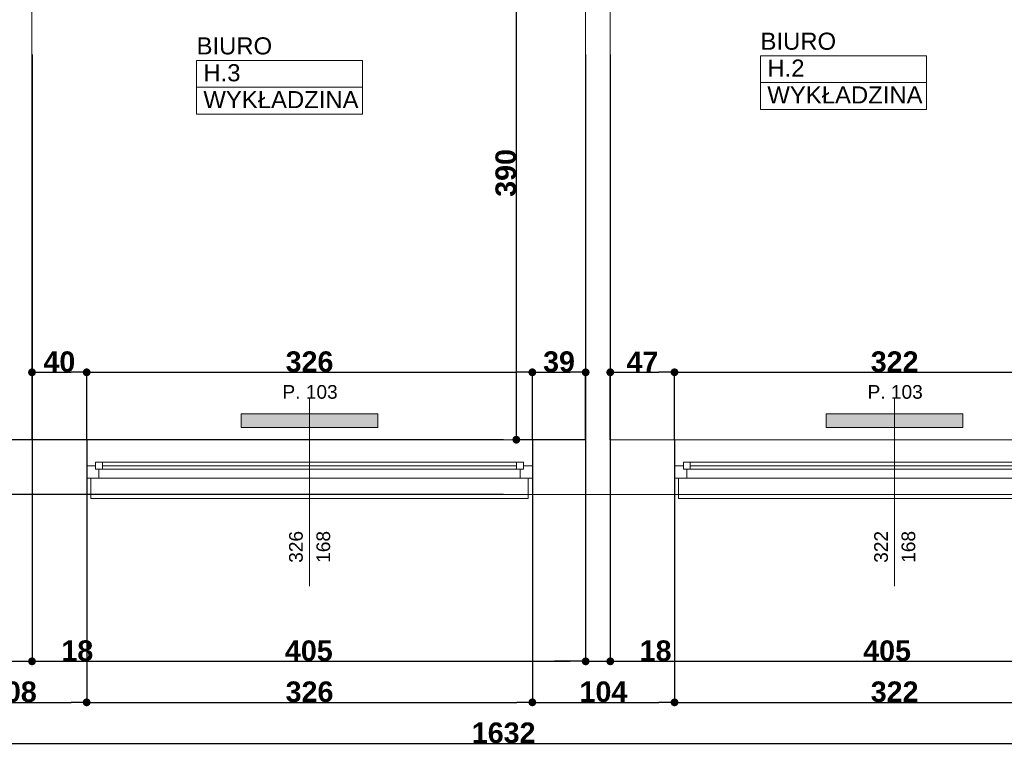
# Model space of a CAD drawing. Header units: millimetres. Extents: x 183299 to 1018155, y -286688 to 171278.
# Tile 43 of 100: x 394128 to 401330, y -86085 to -80766. Entities that reach past the tile are written whole.
import ezdxf
from ezdxf.enums import TextEntityAlignment as Align

# ---------------------------------------------------------------- set-up
doc = ezdxf.new("R2010")
doc.units = ezdxf.units.MM
doc.header["$MEASUREMENT"] = 0
doc.linetypes.add('Wipeout_Contour', pattern=[1000, 0, -1000])
for name, color, linetype in [('Drzwi ArchiCAD', 7, 'Continuous'), ('Elementy Modelu - Strefy', 7, 'Continuous'), ('inwentaryzacja_sciany', 7, 'Continuous'), ('Okna ArchiCADa', 7, 'Continuous'), ('Wymiarowanie - Ogólne', 7, 'Continuous'), ('Znaczniki Drzwi', 7, 'Continuous'), ('Znaczniki Okien', 7, 'Continuous')]:
    doc.layers.add(name, color=color, linetype=linetype)
for name, color, linetype, lineweight in [('Drzwi ArchiCAD_Nr_Pióra__1', 7, 'Continuous', 13), ('Elementy Modelu - Strefy_Nr_Pióra__6', 250, 'Continuous', 18), ('grzejniki_Nr_Pióra__20', 1, 'Continuous', 0), ('inwentaryzacja_sciany_Nr_Pióra__1', 7, 'Continuous', 13), ('inwentaryzacja_wentylacja_Nr_Pióra__20', 1, 'Continuous', 0), ('Okna ArchiCADa_Nr_Pióra__1', 7, 'Continuous', 13), ('Znaczniki Drzwi_Nr_Pióra__1', 7, 'Continuous', 13), ('Znaczniki Drzwi_Nr_Pióra__7', 7, 'Continuous', 35), ('Znaczniki Okien_Nr_Pióra__1', 7, 'Continuous', 13), ('Znaczniki Okien_Nr_Pióra__7', 7, 'Continuous', 35)]:
    doc.layers.add(name, color=color, linetype=linetype, lineweight=lineweight)
for name, color, linetype, lineweight, true_color in [('Drzwi ArchiCAD_Nr_Pióra__23', 7, 'Continuous', 20, 0xff6600), ('Drzwi ArchiCAD_Nr_Pióra__3', 7, 'Continuous', 18, 0xff6600), ('Okna ArchiCADa_Nr_Pióra__23', 7, 'Continuous', 20, 0xff6600), ('Okna ArchiCADa_Nr_Pióra__3', 7, 'Continuous', 18, 0xff6600)]:
    doc.layers.add(name, color=color, linetype=linetype, lineweight=lineweight, true_color=true_color)
doc.styles.add('GENERATED_STYLE_1', font='arial.ttf')
doc.styles.add('GENERATED_STYLE_2', font='arialbd.ttf')
doc.styles.get("Standard").update_dxf_attribs({"font": 'txt', "bigfont": 'BIGFONT.SHX'})
doc.dimstyles.new('GENERATED_STYLE__1', dxfattribs={"dimtxt": 150, "dimasz": 114, "dimexe": 0.18, "dimexo": 0, "dimgap": 0.09, "dimtad": 1, "dimtih": 1, "dimtoh": 1, "dimdec": 0, "dimlfac": 0.1, "dimzin": 0, "dimdsep": 46, "dimtxsty": 'GENERATED_STYLE_2', "dimblk": 'ARROWHEAD_11', "dimblk1": 'ARROWHEAD_11', "dimblk2": 'ARROWHEAD_11', "dimcen": 0.09, "dimclrd": 256, "dimclre": 256, "dimclrt": 256, "dimazin": 0, "dimtfac": 1, "dimtdec": 4, "dimtmove": 0, "dimatfit": 3, "dimfxl": 1, "dimtolj": 1, "dimtzin": 0, "dimarcsym": 0})
doc.dimstyles.new('GENERATED_STYLE__2', dxfattribs={"dimtxt": 150, "dimasz": 114, "dimexe": 0.18, "dimexo": 0, "dimgap": 0.09, "dimtad": 1, "dimdec": 0, "dimlfac": 0.1, "dimzin": 0, "dimdsep": 46, "dimtxsty": 'GENERATED_STYLE_2', "dimblk": 'ARROWHEAD_11', "dimblk1": 'ARROWHEAD_11', "dimblk2": 'ARROWHEAD_11', "dimcen": 0.09, "dimclrd": 256, "dimclre": 256, "dimclrt": 256, "dimazin": 0, "dimtfac": 1, "dimtdec": 4, "dimtmove": 0, "dimatfit": 3, "dimfxl": 1, "dimtolj": 1, "dimtzin": 0, "dimarcsym": 0})

# ---------------------------------------------------------------- blocks, each defined once
blk = doc.blocks.new('BIURO_H.2_165_2', base_point=(224811.4, -81226.8))
at = {"layer": 'Elementy Modelu - Strefy_Nr_Pióra__6', "linetype": 'Continuous'}
for p, q in [((224204.2, -81128.6), (225418.5, -81128.6)), ((224204.2, -81325), (224204.2, -81128.6)), ((225418.5, -81128.6), (225418.5, -81325)), ((225418.5, -81325), (224204.2, -81325)), ((224204.2, -81325), (225418.5, -81325)), ((224204.2, -81521.4), (224204.2, -81325)), ((225418.5, -81325), (225418.5, -81521.4)), ((225418.5, -81521.4), (224204.2, -81521.4))]:
    blk.add_line(p, q, dxfattribs=at)
at = {"linetype": 'Continuous', "flags": 1}
for tag in ['ROOM_AREA', 'ROOM_PERIM', 'ROOM_WALLS_SURF', 'ROOM_DOORS_SURF', 'ROOM_WINDS_SURF', 'ROOM_BASELEV', 'ROOM_HEIGHT', 'ROOM_NET_AREA', 'ROOM_REDUCED_AREA', 'ROOM_CALC_AREA', 'ROOM_VOLUME']:
    blk.add_attdef(tag, text='', height=2000, dxfattribs=at).set_placement((224811.4, -82259.9), align=Align.BOTTOM_LEFT)
at = {"layer": 'Elementy Modelu - Strefy_Nr_Pióra__6', "style": 'GENERATED_STYLE_1'}
for tag, p in [('ROOM_NAME', (224204.2, -81122.7)), ('ROOM_NUMBER', (224254.2, -81319.1)), ('basec', (224254.2, -81515.5))]:
    blk.add_attdef(tag, text='', height=125, dxfattribs=at).set_placement(p, align=Align.BOTTOM_LEFT)
blk = doc.blocks.new('BIURO_H.3_166_2', base_point=(220685.9, -81261))
at = {"layer": 'Elementy Modelu - Strefy_Nr_Pióra__6', "linetype": 'Continuous'}
for p, q in [((220078.7, -81162.8), (221293, -81162.8)), ((220078.7, -81359.2), (220078.7, -81162.8)), ((221293, -81162.8), (221293, -81359.2)), ((221293, -81359.2), (220078.7, -81359.2)), ((220078.7, -81359.2), (221293, -81359.2)), ((220078.7, -81555.6), (220078.7, -81359.2)), ((221293, -81359.2), (221293, -81555.6)), ((221293, -81555.6), (220078.7, -81555.6))]:
    blk.add_line(p, q, dxfattribs=at)
at = {"linetype": 'Continuous', "flags": 1}
for tag in ['ROOM_AREA', 'ROOM_PERIM', 'ROOM_WALLS_SURF', 'ROOM_DOORS_SURF', 'ROOM_WINDS_SURF', 'ROOM_BASELEV', 'ROOM_HEIGHT', 'ROOM_NET_AREA', 'ROOM_REDUCED_AREA', 'ROOM_CALC_AREA', 'ROOM_VOLUME']:
    blk.add_attdef(tag, text='', height=2000, dxfattribs=at).set_placement((220685.9, -82294.1), align=Align.BOTTOM_LEFT)
at = {"layer": 'Elementy Modelu - Strefy_Nr_Pióra__6', "style": 'GENERATED_STYLE_1'}
for tag, p in [('ROOM_NAME', (220078.7, -81156.8)), ('ROOM_NUMBER', (220128.7, -81353.3)), ('basec', (220128.7, -81549.7))]:
    blk.add_attdef(tag, text='', height=125, dxfattribs=at).set_placement(p, align=Align.BOTTOM_LEFT)
blk = doc.blocks.new('O1 rozwierane 12_116')
at = {"layer": 'Okna ArchiCADa_Nr_Pióra__1', "linetype": 'Continuous'}
for p, q in [((-1610, 0), (-1610, -90)), ((-1580, 0), (-1610, 0)), ((1580, 0), (1610, 0)), ((1610, 0), (1610, -90))]:
    blk.add_line(p, q, dxfattribs=at)
at = {"layer": 'Okna ArchiCADa_Nr_Pióra__23', "linetype": 'Continuous'}
for p, q in [((-1610, 0), (-1610, -90)), ((1610, -90), (1610, 0))]:
    blk.add_line(p, q, dxfattribs=at)
at = {"layer": 'Okna ArchiCADa_Nr_Pióra__3', "linetype": 'Continuous'}
for p, q in [((-1580, 120), (-1580, 150)), ((-1580, 150), (1580, 150)), ((1580, 150), (1580, 120)), ((-1580, 120), (1580, 120)), ((-1610, -280), (1610, -280)), ((-1610, -280), (1610, -280))]:
    blk.add_line(p, q, dxfattribs=at)
at = {"linetype": 'Wipeout_Contour', "ltscale": 12072.504138}
blk.add_wipeout([(1495, -115), (1495, -65), (1520, -65), (1520, 0), (-1520, 0), (-1520, -65), (-1495, -65), (-1495, -115)], dxfattribs=at).dxf.layer = 'Okna ArchiCADa'
at = {"layer": 'Okna ArchiCADa_Nr_Pióra__23', "linetype": 'Continuous'}
for p, q in [((-1520, 0), (-1610, 0)), ((-1520, -65), (-1520, 0)), ((1610, 0), (1520, 0)), ((1520, 0), (1520, -65)), ((-1545, -90), (-1545, -65)), ((-1545, -65), (-1520, -65)), ((-1495, -65), (-1545, -65)), ((-1545, -65), (-1545, -115)), ((-1495, -115), (-1495, -65)), ((1545, -65), (1495, -65)), ((1495, -65), (1495, -115)), ((1520, -65), (1545, -65)), ((1545, -65), (1545, -90)), ((1545, -115), (1545, -65)), ((-1610, -90), (-1545, -90)), ((-1545, -115), (-1495, -115)), ((1495, -115), (1545, -115)), ((1545, -90), (1610, -90))]:
    blk.add_line(p, q, dxfattribs=at)
at = {"layer": 'Okna ArchiCADa_Nr_Pióra__3', "linetype": 'Continuous'}
for p, q in [((1520, 0), (-1520, 0)), ((-1495, -65), (1495, -65)), ((-1495, -90), (1495, -90)), ((-1495, -115), (1495, -115)), ((-1495, -115), (1495, -115))]:
    blk.add_line(p, q, dxfattribs=at)
blk = doc.blocks.new('Znacznik O 12_135')
at = {"layer": 'Znaczniki Okien_Nr_Pióra__1', "linetype": 'Continuous'}
blk.add_line((0, 671.4), (0, -700), dxfattribs=at)
at = {"layer": 'Znaczniki Okien_Nr_Pióra__7', "linetype": 'Continuous', "char_height": 100, "attachment_point": 7, "style": 'GENERATED_STYLE_1'}
for s, insert, rotation in [('{168}', (-152.1, 500), 270), ('{322}', (47.9, 500), 270), ('{P. 103}', (197.9, -697.9), 180)]:
    blk.add_mtext(s, dxfattribs=dict(at, insert=insert, rotation=rotation))
blk = doc.blocks.new('O1 rozwierane 12_118')
at = {"layer": 'Okna ArchiCADa_Nr_Pióra__1', "linetype": 'Continuous'}
for p, q in [((-1630, 0), (-1630, -90)), ((-1600, 0), (-1630, 0)), ((1600, 0), (1630, 0)), ((1630, 0), (1630, -90))]:
    blk.add_line(p, q, dxfattribs=at)
at = {"layer": 'Okna ArchiCADa_Nr_Pióra__23', "linetype": 'Continuous'}
for p, q in [((-1630, 0), (-1630, -90)), ((1630, -90), (1630, 0))]:
    blk.add_line(p, q, dxfattribs=at)
at = {"layer": 'Okna ArchiCADa_Nr_Pióra__3', "linetype": 'Continuous'}
for p, q in [((-1600, 120), (-1600, 150)), ((-1600, 150), (1600, 150)), ((1600, 150), (1600, 120)), ((-1600, 120), (1600, 120)), ((-1630, -280), (1630, -280)), ((-1630, -280), (1630, -280))]:
    blk.add_line(p, q, dxfattribs=at)
at = {"linetype": 'Wipeout_Contour', "ltscale": 12232.313643}
blk.add_wipeout([(1515, -115), (1515, -65), (1540, -65), (1540, 0), (-1540, 0), (-1540, -65), (-1515, -65), (-1515, -115)], dxfattribs=at).dxf.layer = 'Okna ArchiCADa'
at = {"layer": 'Okna ArchiCADa_Nr_Pióra__23', "linetype": 'Continuous'}
for p, q in [((-1540, 0), (-1630, 0)), ((-1540, -65), (-1540, 0)), ((1630, 0), (1540, 0)), ((1540, 0), (1540, -65)), ((-1565, -90), (-1565, -65)), ((-1565, -65), (-1540, -65)), ((-1515, -65), (-1565, -65)), ((-1565, -65), (-1565, -115)), ((-1515, -115), (-1515, -65)), ((1565, -65), (1515, -65)), ((1515, -65), (1515, -115)), ((1540, -65), (1565, -65)), ((1565, -65), (1565, -90)), ((1565, -115), (1565, -65)), ((-1630, -90), (-1565, -90)), ((-1565, -115), (-1515, -115)), ((1515, -115), (1565, -115)), ((1565, -90), (1630, -90))]:
    blk.add_line(p, q, dxfattribs=at)
at = {"layer": 'Okna ArchiCADa_Nr_Pióra__3', "linetype": 'Continuous'}
for p, q in [((1540, 0), (-1540, 0)), ((-1515, -65), (1515, -65)), ((-1515, -90), (1515, -90)), ((-1515, -115), (1515, -115)), ((-1515, -115), (1515, -115))]:
    blk.add_line(p, q, dxfattribs=at)
blk = doc.blocks.new('Znacznik O 12_137')
at = {"layer": 'Znaczniki Okien_Nr_Pióra__1', "linetype": 'Continuous'}
blk.add_line((0, 671.4), (0, -700), dxfattribs=at)
at = {"layer": 'Znaczniki Okien_Nr_Pióra__7', "linetype": 'Continuous', "char_height": 100, "attachment_point": 7, "style": 'GENERATED_STYLE_1'}
for s, insert, rotation in [('{168}', (-152.1, 500), 270), ('{326}', (47.9, 500), 270), ('{P. 103}', (197.9, -697.9), 180)]:
    blk.add_mtext(s, dxfattribs=dict(at, insert=insert, rotation=rotation))
blk = doc.blocks.new('Ściana_745_2', base_point=(230485.1, -83935.8))
at = {"layer": 'inwentaryzacja_sciany_Nr_Pióra__1', "linetype": 'Continuous'}
for p, q in [((219275.1, -83935.8), (218875.1, -83935.8)), ((219275.1, -84125.8), (219275.1, -83935.8)), ((222535.1, -84125.8), (222535.1, -83935.8)), ((222925.1, -83935.8), (222535.1, -83935.8)), ((223575.1, -83935.8), (223105.1, -83935.8)), ((223575.1, -84125.8), (223575.1, -83935.8)), ((219275.1, -84215.8), (219275.1, -84125.8)), ((222535.1, -84215.8), (222535.1, -84125.8)), ((223575.1, -84215.8), (223575.1, -84125.8)), ((219305.1, -84215.8), (219275.1, -84215.8)), ((219305.1, -84335.8), (219305.1, -84215.8)), ((222505.1, -84335.8), (222505.1, -84215.8)), ((222505.1, -84215.8), (222535.1, -84215.8)), ((223605.1, -84215.8), (223575.1, -84215.8)), ((223605.1, -84335.8), (223605.1, -84215.8)), ((218165.1, -84335.8), (219305.1, -84335.8)), ((222505.1, -84335.8), (223605.1, -84335.8))]:
    blk.add_line(p, q, dxfattribs=at)
at = {"layer": 'Okna ArchiCADa', "linetype": 'Continuous', "rotation": 180}
for name, p in [('O1 rozwierane 12_118', (220905.1, -84215.8)), ('O1 rozwierane 12_116', (225185.1, -84215.8))]:
    blk.add_blockref(name, p, dxfattribs=at)
at = {"layer": 'Znaczniki Okien', "rotation": 180}
for name, p in [('Znacznik O 12_137', (220905.1, -84335.8)), ('Znacznik O 12_135', (225185.1, -84335.8))]:
    blk.add_blockref(name, p, dxfattribs=at)
blk = doc.blocks.new('D1 Drzwi proste 12_94')
at = {"layer": 'Drzwi ArchiCAD_Nr_Pióra__1', "linetype": 'Continuous'}
for p, q in [((-465, 0), (-465, -90)), ((465, 0), (465, -90))]:
    blk.add_line(p, q, dxfattribs=at)
at = {"layer": 'Drzwi ArchiCAD_Nr_Pióra__23', "linetype": 'Continuous'}
for p, q in [((-437, 0), (-465, 0)), ((-465, 0), (-465, -90)), ((-437, -40), (-437, 0)), ((465, 0), (437, 0)), ((437, 0), (437, -40)), ((465, -90), (465, 0)), ((-425, -40), (-437, -40)), ((-425, -90), (-425, -40)), ((437, -40), (425, -40)), ((425, -40), (425, -90)), ((-465, -90), (-425, -90)), ((425, -90), (465, -90))]:
    blk.add_line(p, q, dxfattribs=at)
at = {"layer": 'Drzwi ArchiCAD_Nr_Pióra__3', "linetype": 'Continuous'}
for p, q in [((437, 874), (397, 874)), ((397, 874), (397, 0)), ((437, 0), (437, 874)), ((397, 0), (437, 0))]:
    blk.add_line(p, q, dxfattribs=at)
blk.add_arc((437, 0), 874, 92.62315, 180, dxfattribs=at)
blk = doc.blocks.new('Znacznik O 12_291')
at = {"layer": 'Znaczniki Drzwi_Nr_Pióra__1', "linetype": 'Continuous'}
blk.add_line((0, -601.4), (0, 150), dxfattribs=at)
at = {"layer": 'Znaczniki Drzwi_Nr_Pióra__7', "linetype": 'Continuous', "char_height": 100, "attachment_point": 7, "rotation": 90, "style": 'GENERATED_STYLE_1'}
for s, insert in [('{210}', (152.1, -380)), ('{93}', (-47.9, -380))]:
    blk.add_mtext(s, dxfattribs=dict(at, insert=insert))
blk = doc.blocks.new('Ściana_761_2', base_point=(222925.1, -78305.8))
at = {"layer": 'inwentaryzacja_sciany_Nr_Pióra__1', "linetype": 'Continuous'}
for p, q in [((222925.1, -78305.8), (222925.1, -79105.8)), ((223105.1, -79105.8), (223105.1, -78305.8)), ((222925.1, -79105.8), (223015.1, -79105.8)), ((223015.1, -79105.8), (223105.1, -79105.8)), ((222925.1, -80035.8), (223015.1, -80035.8)), ((222925.1, -80035.8), (222925.1, -83935.8)), ((223015.1, -80035.8), (223105.1, -80035.8)), ((223105.1, -83935.8), (223105.1, -80035.8))]:
    blk.add_line(p, q, dxfattribs=at)
at = {"layer": 'Drzwi ArchiCAD', "linetype": 'Continuous', "rotation": 90}
blk.add_blockref('D1 Drzwi proste 12_94', (222925.1, -79570.8), dxfattribs=at)
at = {"layer": 'Znaczniki Drzwi', "rotation": 270}
blk.add_blockref('Znacznik O 12_291', (223105.1, -79570.8), dxfattribs=at)
blk = doc.blocks.new('D1 Drzwi proste 12_95')
at = {"layer": 'Drzwi ArchiCAD_Nr_Pióra__1', "linetype": 'Continuous'}
for p, q in [((-450, 0), (-450, -90)), ((450, 0), (450, -90))]:
    blk.add_line(p, q, dxfattribs=at)
at = {"layer": 'Drzwi ArchiCAD_Nr_Pióra__23', "linetype": 'Continuous'}
for p, q in [((-422, 0), (-450, 0)), ((-450, 0), (-450, -90)), ((-422, -40), (-422, 0)), ((450, 0), (422, 0)), ((422, 0), (422, -40)), ((450, -90), (450, 0)), ((-410, -40), (-422, -40)), ((-410, -90), (-410, -40)), ((422, -40), (410, -40)), ((410, -40), (410, -90)), ((-450, -90), (-410, -90)), ((410, -90), (450, -90))]:
    blk.add_line(p, q, dxfattribs=at)
at = {"layer": 'Drzwi ArchiCAD_Nr_Pióra__3', "linetype": 'Continuous'}
for p, q in [((422, 844), (382, 844)), ((382, 844), (382, 0)), ((422, 0), (422, 844)), ((382, 0), (422, 0))]:
    blk.add_line(p, q, dxfattribs=at)
blk.add_arc((422, 0), 844, 92.71646, 180, dxfattribs=at)
blk = doc.blocks.new('Znacznik O 12_292')
at = {"layer": 'Znaczniki Drzwi_Nr_Pióra__1', "linetype": 'Continuous'}
blk.add_line((0, 421.4), (0, -330), dxfattribs=at)
at = {"layer": 'Znaczniki Drzwi_Nr_Pióra__7', "linetype": 'Continuous', "char_height": 100, "attachment_point": 7, "rotation": 90, "style": 'GENERATED_STYLE_1'}
for s, insert in [('{90}', (-47.9, 48.2)), ('{210}', (152.1, -27.7))]:
    blk.add_mtext(s, dxfattribs=dict(at, insert=insert))
blk = doc.blocks.new('Ściana_762_2', base_point=(218695.1, -78305.8))
at = {"layer": 'inwentaryzacja_sciany_Nr_Pióra__1', "linetype": 'Continuous'}
for p, q in [((218695.1, -78305.8), (218695.1, -79205.8)), ((218875.1, -79205.8), (218875.1, -78305.8)), ((218785.1, -79205.8), (218695.1, -79205.8)), ((218875.1, -79205.8), (218785.1, -79205.8)), ((218785.1, -80105.8), (218695.1, -80105.8)), ((218695.1, -80105.8), (218695.1, -83935.8)), ((218875.1, -80105.8), (218785.1, -80105.8)), ((218875.1, -83935.8), (218875.1, -80105.8))]:
    blk.add_line(p, q, dxfattribs=at)
at = {"layer": 'Drzwi ArchiCAD', "linetype": 'Continuous', "xscale": -1, "rotation": 270}
blk.add_blockref('D1 Drzwi proste 12_95', (218875.1, -79655.8), dxfattribs=at)
at = {"layer": 'Znaczniki Drzwi', "rotation": 270}
blk.add_blockref('Znacznik O 12_292', (218875.1, -79655.8), dxfattribs=at)
blk = doc.blocks.new('ARROWHEAD_11')
at = {"linetype": 'Continuous'}
blk.add_line((0, 0), (-1, 0), dxfattribs=at)
at = {"linetype": 'Continuous', "const_width": 0.25, "flags": 128}
blk.add_lwpolyline([(-0.125, 0, 1), (0.125, 0, 1)], format="xyb", close=True, dxfattribs=at)
blk = doc.blocks.new('*D5277')
at = {"layer": 'Defpoints', "color": 0}
for p in [(394038, -81021.3), (394218, -81021.3), (394218, -85456.3)]:
    blk.add_point(p, dxfattribs=at)
at = {"layer": 'Wymiarowanie - Ogólne', "linetype": 'Continuous', "lineweight": -2}
for p, q in [((394038, -81021.3), (394038, -85456.5)), ((394218, -81021.3), (394218, -85456.5)), ((393924, -85456.3), (393810, -85456.3)), ((394038, -85456.3), (394218, -85456.3)), ((394332, -85456.3), (394653, -85456.3))]:
    blk.add_line(p, q, dxfattribs=at)
at = {"layer": 'Wymiarowanie - Ogólne', "lineweight": -2, "xscale": 114, "yscale": 114, "zscale": 114}
blk.add_blockref('ARROWHEAD_11', (394038, -85456.3), dxfattribs=at)
at = {"layer": 'Wymiarowanie - Ogólne', "lineweight": -2, "xscale": 114, "yscale": 114, "zscale": 114, "rotation": 180}
blk.add_blockref('ARROWHEAD_11', (394218, -85456.3), dxfattribs=at)
at = {"layer": 'Wymiarowanie - Ogólne', "insert": (394549.5, -85379.6), "char_height": 150, "attachment_point": 5, "style": 'GENERATED_STYLE_2'}
blk.add_mtext('\\A1;18', dxfattribs=at)
blk = doc.blocks.new('*D5278')
at = {"layer": 'Defpoints', "color": 0}
for p in [(394218, -81021.3), (398268, -81021.3), (398268, -85456.3)]:
    blk.add_point(p, dxfattribs=at)
at = {"layer": 'Wymiarowanie - Ogólne', "linetype": 'Continuous', "lineweight": -2}
for p, q in [((394218, -81021.3), (394218, -85456.5)), ((398268, -81021.3), (398268, -85456.5)), ((394332, -85456.3), (398154, -85456.3))]:
    blk.add_line(p, q, dxfattribs=at)
at = {"layer": 'Wymiarowanie - Ogólne', "lineweight": -2, "xscale": 114, "yscale": 114, "zscale": 114, "rotation": 180}
blk.add_blockref('ARROWHEAD_11', (394218, -85456.3), dxfattribs=at)
at = {"layer": 'Wymiarowanie - Ogólne', "lineweight": -2, "xscale": 114, "yscale": 114, "zscale": 114}
blk.add_blockref('ARROWHEAD_11', (398268, -85456.3), dxfattribs=at)
at = {"layer": 'Wymiarowanie - Ogólne', "insert": (396243, -85379.7), "char_height": 150, "attachment_point": 5, "style": 'GENERATED_STYLE_2'}
blk.add_mtext('\\A1;405', dxfattribs=at)
blk = doc.blocks.new('*D5279')
at = {"layer": 'Defpoints', "color": 0}
for p in [(398268, -81021.3), (398448, -81021.3), (398448, -85456.3)]:
    blk.add_point(p, dxfattribs=at)
at = {"layer": 'Wymiarowanie - Ogólne', "linetype": 'Continuous', "lineweight": -2}
for p, q in [((398268, -81021.3), (398268, -85456.5)), ((398448, -81021.3), (398448, -85456.5)), ((398154, -85456.3), (398040, -85456.3)), ((398268, -85456.3), (398448, -85456.3)), ((398562, -85456.3), (398883, -85456.3))]:
    blk.add_line(p, q, dxfattribs=at)
at = {"layer": 'Wymiarowanie - Ogólne', "lineweight": -2, "xscale": 114, "yscale": 114, "zscale": 114}
blk.add_blockref('ARROWHEAD_11', (398268, -85456.3), dxfattribs=at)
at = {"layer": 'Wymiarowanie - Ogólne', "lineweight": -2, "xscale": 114, "yscale": 114, "zscale": 114, "rotation": 180}
blk.add_blockref('ARROWHEAD_11', (398448, -85456.3), dxfattribs=at)
at = {"layer": 'Wymiarowanie - Ogólne', "insert": (398779.5, -85379.6), "char_height": 150, "attachment_point": 5, "style": 'GENERATED_STYLE_2'}
blk.add_mtext('\\A1;18', dxfattribs=at)
blk = doc.blocks.new('*D5280')
at = {"layer": 'Defpoints', "color": 0}
for p in [(398448, -81021.3), (402498, -81021.3), (402498, -85456.3)]:
    blk.add_point(p, dxfattribs=at)
at = {"layer": 'Wymiarowanie - Ogólne', "linetype": 'Continuous', "lineweight": -2}
for p, q in [((398448, -81021.3), (398448, -85456.5)), ((402498, -81021.3), (402498, -85456.5)), ((398562, -85456.3), (402384, -85456.3))]:
    blk.add_line(p, q, dxfattribs=at)
at = {"layer": 'Wymiarowanie - Ogólne', "lineweight": -2, "xscale": 114, "yscale": 114, "zscale": 114, "rotation": 180}
blk.add_blockref('ARROWHEAD_11', (398448, -85456.3), dxfattribs=at)
at = {"layer": 'Wymiarowanie - Ogólne', "lineweight": -2, "xscale": 114, "yscale": 114, "zscale": 114}
blk.add_blockref('ARROWHEAD_11', (402498, -85456.3), dxfattribs=at)
at = {"layer": 'Wymiarowanie - Ogólne', "insert": (400473, -85379.7), "char_height": 150, "attachment_point": 5, "style": 'GENERATED_STYLE_2'}
blk.add_mtext('\\A1;405', dxfattribs=at)
blk = doc.blocks.new('*D5286')
at = {"layer": 'Defpoints', "color": 0}
for p in [(393538, -83836.3), (394618, -83836.3), (394618, -85756.3)]:
    blk.add_point(p, dxfattribs=at)
at = {"layer": 'Wymiarowanie - Ogólne', "linetype": 'Continuous', "lineweight": -2}
for p, q in [((393538, -83836.3), (393538, -85756.5)), ((394618, -83836.3), (394618, -85756.5)), ((393652, -85756.3), (394504, -85756.3))]:
    blk.add_line(p, q, dxfattribs=at)
at = {"layer": 'Wymiarowanie - Ogólne', "lineweight": -2, "xscale": 114, "yscale": 114, "zscale": 114, "rotation": 180}
blk.add_blockref('ARROWHEAD_11', (393538, -85756.3), dxfattribs=at)
at = {"layer": 'Wymiarowanie - Ogólne', "lineweight": -2, "xscale": 114, "yscale": 114, "zscale": 114}
blk.add_blockref('ARROWHEAD_11', (394618, -85756.3), dxfattribs=at)
at = {"layer": 'Wymiarowanie - Ogólne', "insert": (394078, -85679.6), "char_height": 150, "attachment_point": 5, "style": 'GENERATED_STYLE_2'}
blk.add_mtext('\\A1;108', dxfattribs=at)
blk = doc.blocks.new('*D5287')
at = {"layer": 'Defpoints', "color": 0}
for p in [(394618, -83836.3), (397878, -83836.3), (397878, -85756.3)]:
    blk.add_point(p, dxfattribs=at)
at = {"layer": 'Wymiarowanie - Ogólne', "linetype": 'Continuous', "lineweight": -2}
for p, q in [((394618, -83836.3), (394618, -85756.5)), ((397878, -83836.3), (397878, -85756.5)), ((394732, -85756.3), (397764, -85756.3))]:
    blk.add_line(p, q, dxfattribs=at)
at = {"layer": 'Wymiarowanie - Ogólne', "lineweight": -2, "xscale": 114, "yscale": 114, "zscale": 114, "rotation": 180}
blk.add_blockref('ARROWHEAD_11', (394618, -85756.3), dxfattribs=at)
at = {"layer": 'Wymiarowanie - Ogólne', "lineweight": -2, "xscale": 114, "yscale": 114, "zscale": 114}
blk.add_blockref('ARROWHEAD_11', (397878, -85756.3), dxfattribs=at)
at = {"layer": 'Wymiarowanie - Ogólne', "insert": (396248, -85679.7), "char_height": 150, "attachment_point": 5, "style": 'GENERATED_STYLE_2'}
blk.add_mtext('\\A1;326', dxfattribs=at)
blk = doc.blocks.new('*D5288')
at = {"layer": 'Defpoints', "color": 0}
for p in [(397878, -83836.3), (398918, -83836.3), (398918, -85756.3)]:
    blk.add_point(p, dxfattribs=at)
at = {"layer": 'Wymiarowanie - Ogólne', "linetype": 'Continuous', "lineweight": -2}
for p, q in [((397878, -83836.3), (397878, -85756.5)), ((398918, -83836.3), (398918, -85756.5)), ((397992, -85756.3), (398804, -85756.3))]:
    blk.add_line(p, q, dxfattribs=at)
at = {"layer": 'Wymiarowanie - Ogólne', "lineweight": -2, "xscale": 114, "yscale": 114, "zscale": 114, "rotation": 180}
blk.add_blockref('ARROWHEAD_11', (397878, -85756.3), dxfattribs=at)
at = {"layer": 'Wymiarowanie - Ogólne', "lineweight": -2, "xscale": 114, "yscale": 114, "zscale": 114}
blk.add_blockref('ARROWHEAD_11', (398918, -85756.3), dxfattribs=at)
at = {"layer": 'Wymiarowanie - Ogólne', "insert": (398398, -85679.7), "char_height": 150, "attachment_point": 5, "style": 'GENERATED_STYLE_2'}
blk.add_mtext('\\A1;104', dxfattribs=at)
blk = doc.blocks.new('*D5289')
at = {"layer": 'Defpoints', "color": 0}
for p in [(398918, -83836.3), (402138, -83836.3), (402138, -85756.3)]:
    blk.add_point(p, dxfattribs=at)
at = {"layer": 'Wymiarowanie - Ogólne', "linetype": 'Continuous', "lineweight": -2}
for p, q in [((398918, -83836.3), (398918, -85756.5)), ((402138, -83836.3), (402138, -85756.5)), ((399032, -85756.3), (402024, -85756.3))]:
    blk.add_line(p, q, dxfattribs=at)
at = {"layer": 'Wymiarowanie - Ogólne', "lineweight": -2, "xscale": 114, "yscale": 114, "zscale": 114, "rotation": 180}
blk.add_blockref('ARROWHEAD_11', (398918, -85756.3), dxfattribs=at)
at = {"layer": 'Wymiarowanie - Ogólne', "lineweight": -2, "xscale": 114, "yscale": 114, "zscale": 114}
blk.add_blockref('ARROWHEAD_11', (402138, -85756.3), dxfattribs=at)
at = {"layer": 'Wymiarowanie - Ogólne', "insert": (400528, -85679.7), "char_height": 150, "attachment_point": 5, "style": 'GENERATED_STYLE_2'}
blk.add_mtext('\\A1;322', dxfattribs=at)
blk = doc.blocks.new('*D5293')
at = {"layer": 'Defpoints', "color": 0}
for p in [(389508, -84236.3), (405828, -84236.3), (405828, -86056.3)]:
    blk.add_point(p, dxfattribs=at)
at = {"layer": 'Wymiarowanie - Ogólne', "linetype": 'Continuous', "lineweight": -2}
for p, q in [((389508, -84236.3), (389508, -86056.5)), ((405828, -84236.3), (405828, -86056.5)), ((389622, -86056.3), (405714, -86056.3))]:
    blk.add_line(p, q, dxfattribs=at)
at = {"layer": 'Wymiarowanie - Ogólne', "lineweight": -2, "xscale": 114, "yscale": 114, "zscale": 114, "rotation": 180}
blk.add_blockref('ARROWHEAD_11', (389508, -86056.3), dxfattribs=at)
at = {"layer": 'Wymiarowanie - Ogólne', "lineweight": -2, "xscale": 114, "yscale": 114, "zscale": 114}
blk.add_blockref('ARROWHEAD_11', (405828, -86056.3), dxfattribs=at)
at = {"layer": 'Wymiarowanie - Ogólne', "insert": (397668, -85979.7), "char_height": 150, "attachment_point": 5, "style": 'GENERATED_STYLE_2'}
blk.add_mtext('\\A1;1632', dxfattribs=at)
blk = doc.blocks.new('*D5376')
at = {"layer": 'Defpoints', "color": 0}
for p in [(388308, -83836.3), (397668, -83836.3), (397668, -84236.3)]:
    blk.add_point(p, dxfattribs=at)
at = {"layer": 'Wymiarowanie - Ogólne', "linetype": 'Continuous', "lineweight": -2}
for p, q in [((397668, -83836.3), (388307.8, -83836.3)), ((388308, -84122.3), (388308, -83950.3)), ((397668, -84236.3), (388307.8, -84236.3))]:
    blk.add_line(p, q, dxfattribs=at)
at = {"layer": 'Wymiarowanie - Ogólne', "lineweight": -2, "xscale": 114, "yscale": 114, "zscale": 114}
for p, rotation in [((388308, -83836.3), 90), ((388308, -84236.3), 270)]:
    blk.add_blockref('ARROWHEAD_11', p, dxfattribs=dict(at, rotation=rotation))
at = {"layer": 'Wymiarowanie - Ogólne', "insert": (388231.4, -84036.3), "char_height": 150, "attachment_point": 5, "rotation": 90, "style": 'GENERATED_STYLE_2'}
blk.add_mtext('\\A1;40', dxfattribs=at)
blk = doc.blocks.new('*D5377')
at = {"layer": 'Defpoints', "color": 0}
for p in [(388308, -78206.3), (396078, -78206.3), (397668, -83836.3)]:
    blk.add_point(p, dxfattribs=at)
at = {"layer": 'Wymiarowanie - Ogólne', "linetype": 'Continuous', "lineweight": -2}
for p, q in [((396078, -78206.3), (388307.8, -78206.3)), ((388308, -83722.3), (388308, -78320.3)), ((397668, -83836.3), (388307.8, -83836.3))]:
    blk.add_line(p, q, dxfattribs=at)
at = {"layer": 'Wymiarowanie - Ogólne', "lineweight": -2, "xscale": 114, "yscale": 114, "zscale": 114}
for p, rotation in [((388308, -78206.3), 90), ((388308, -83836.3), 270)]:
    blk.add_blockref('ARROWHEAD_11', p, dxfattribs=dict(at, rotation=rotation))
at = {"layer": 'Wymiarowanie - Ogólne', "insert": (388231.4, -81021.3), "char_height": 150, "attachment_point": 5, "rotation": 90, "style": 'GENERATED_STYLE_2'}
blk.add_mtext('\\A1;563', dxfattribs=at)
blk = doc.blocks.new('*D6750')
at = {"layer": 'Defpoints', "color": 0}
for p in [(397760.9, -79936.3), (398448, -79936.3), (398268, -83836.3)]:
    blk.add_point(p, dxfattribs=at)
at = {"layer": 'Wymiarowanie - Ogólne', "linetype": 'Continuous', "lineweight": -2}
for p, q in [((398448, -79936.3), (397760.7, -79936.3)), ((397760.9, -83722.3), (397760.9, -80050.3)), ((398268, -83836.3), (397760.7, -83836.3))]:
    blk.add_line(p, q, dxfattribs=at)
at = {"layer": 'Wymiarowanie - Ogólne', "lineweight": -2, "xscale": 114, "yscale": 114, "zscale": 114}
for p, rotation in [((397760.9, -79936.3), 90), ((397760.9, -83836.3), 270)]:
    blk.add_blockref('ARROWHEAD_11', p, dxfattribs=dict(at, rotation=rotation))
at = {"layer": 'Wymiarowanie - Ogólne', "insert": (397684.2, -81886.3), "char_height": 150, "attachment_point": 5, "rotation": 90, "style": 'GENERATED_STYLE_2'}
blk.add_mtext('\\A1;390', dxfattribs=at)
blk = doc.blocks.new('*D6780')
at = {"layer": 'Defpoints', "color": 0}
for p in [(398918, -83343.5), (398448, -83836.3), (398918, -83836.3)]:
    blk.add_point(p, dxfattribs=at)
at = {"layer": 'Wymiarowanie - Ogólne', "linetype": 'Continuous', "lineweight": -2}
for p, q in [((398448, -83836.3), (398448, -83343.3)), ((398562, -83343.5), (398804, -83343.5)), ((398918, -83836.3), (398918, -83343.3))]:
    blk.add_line(p, q, dxfattribs=at)
at = {"layer": 'Wymiarowanie - Ogólne', "lineweight": -2, "xscale": 114, "yscale": 114, "zscale": 114, "rotation": 180}
blk.add_blockref('ARROWHEAD_11', (398448, -83343.5), dxfattribs=at)
at = {"layer": 'Wymiarowanie - Ogólne', "lineweight": -2, "xscale": 114, "yscale": 114, "zscale": 114}
blk.add_blockref('ARROWHEAD_11', (398918, -83343.5), dxfattribs=at)
at = {"layer": 'Wymiarowanie - Ogólne', "insert": (398683, -83268.1), "char_height": 150, "attachment_point": 5, "style": 'GENERATED_STYLE_2'}
blk.add_mtext('\\A1;47', dxfattribs=at)
blk = doc.blocks.new('*D6781')
at = {"layer": 'Defpoints', "color": 0}
for p in [(402138, -83343.5), (398918, -83836.3), (402138, -83836.3)]:
    blk.add_point(p, dxfattribs=at)
at = {"layer": 'Wymiarowanie - Ogólne', "linetype": 'Continuous', "lineweight": -2}
for p, q in [((398918, -83836.3), (398918, -83343.3)), ((399032, -83343.5), (402024, -83343.5)), ((402138, -83836.3), (402138, -83343.3))]:
    blk.add_line(p, q, dxfattribs=at)
at = {"layer": 'Wymiarowanie - Ogólne', "lineweight": -2, "xscale": 114, "yscale": 114, "zscale": 114, "rotation": 180}
blk.add_blockref('ARROWHEAD_11', (398918, -83343.5), dxfattribs=at)
at = {"layer": 'Wymiarowanie - Ogólne', "lineweight": -2, "xscale": 114, "yscale": 114, "zscale": 114}
blk.add_blockref('ARROWHEAD_11', (402138, -83343.5), dxfattribs=at)
at = {"layer": 'Wymiarowanie - Ogólne', "insert": (400528, -83266.9), "char_height": 150, "attachment_point": 5, "style": 'GENERATED_STYLE_2'}
blk.add_mtext('\\A1;322', dxfattribs=at)
blk = doc.blocks.new('*D6783')
at = {"layer": 'Defpoints', "color": 0}
for p in [(394618, -83343.5), (394218, -83836.3), (394618, -83836.3)]:
    blk.add_point(p, dxfattribs=at)
at = {"layer": 'Wymiarowanie - Ogólne', "linetype": 'Continuous', "lineweight": -2}
for p, q in [((394218, -83836.3), (394218, -83343.3)), ((394332, -83343.5), (394504, -83343.5)), ((394618, -83836.3), (394618, -83343.3))]:
    blk.add_line(p, q, dxfattribs=at)
at = {"layer": 'Wymiarowanie - Ogólne', "lineweight": -2, "xscale": 114, "yscale": 114, "zscale": 114, "rotation": 180}
blk.add_blockref('ARROWHEAD_11', (394218, -83343.5), dxfattribs=at)
at = {"layer": 'Wymiarowanie - Ogólne', "lineweight": -2, "xscale": 114, "yscale": 114, "zscale": 114}
blk.add_blockref('ARROWHEAD_11', (394618, -83343.5), dxfattribs=at)
at = {"layer": 'Wymiarowanie - Ogólne', "insert": (394418, -83266.9), "char_height": 150, "attachment_point": 5, "style": 'GENERATED_STYLE_2'}
blk.add_mtext('\\A1;40', dxfattribs=at)
blk = doc.blocks.new('*D6784')
at = {"layer": 'Defpoints', "color": 0}
for p in [(397878, -83343.5), (394618, -83836.3), (397878, -83836.3)]:
    blk.add_point(p, dxfattribs=at)
at = {"layer": 'Wymiarowanie - Ogólne', "linetype": 'Continuous', "lineweight": -2}
for p, q in [((394618, -83836.3), (394618, -83343.3)), ((394732, -83343.5), (397764, -83343.5)), ((397878, -83836.3), (397878, -83343.3))]:
    blk.add_line(p, q, dxfattribs=at)
at = {"layer": 'Wymiarowanie - Ogólne', "lineweight": -2, "xscale": 114, "yscale": 114, "zscale": 114, "rotation": 180}
blk.add_blockref('ARROWHEAD_11', (394618, -83343.5), dxfattribs=at)
at = {"layer": 'Wymiarowanie - Ogólne', "lineweight": -2, "xscale": 114, "yscale": 114, "zscale": 114}
blk.add_blockref('ARROWHEAD_11', (397878, -83343.5), dxfattribs=at)
at = {"layer": 'Wymiarowanie - Ogólne', "insert": (396248, -83266.9), "char_height": 150, "attachment_point": 5, "style": 'GENERATED_STYLE_2'}
blk.add_mtext('\\A1;326', dxfattribs=at)
blk = doc.blocks.new('*D6785')
at = {"layer": 'Defpoints', "color": 0}
for p in [(398268, -83343.5), (397878, -83836.3), (398268, -83836.3)]:
    blk.add_point(p, dxfattribs=at)
at = {"layer": 'Wymiarowanie - Ogólne', "linetype": 'Continuous', "lineweight": -2}
for p, q in [((397878, -83836.3), (397878, -83343.3)), ((397992, -83343.5), (398154, -83343.5)), ((398268, -83836.3), (398268, -83343.3))]:
    blk.add_line(p, q, dxfattribs=at)
at = {"layer": 'Wymiarowanie - Ogólne', "lineweight": -2, "xscale": 114, "yscale": 114, "zscale": 114, "rotation": 180}
blk.add_blockref('ARROWHEAD_11', (397878, -83343.5), dxfattribs=at)
at = {"layer": 'Wymiarowanie - Ogólne', "lineweight": -2, "xscale": 114, "yscale": 114, "zscale": 114}
blk.add_blockref('ARROWHEAD_11', (398268, -83343.5), dxfattribs=at)
at = {"layer": 'Wymiarowanie - Ogólne', "insert": (398073, -83266.7), "char_height": 150, "attachment_point": 5, "style": 'GENERATED_STYLE_2'}
blk.add_mtext('\\A1;39', dxfattribs=at)

msp = doc.modelspace()

# ---------------------------------------------------------------- hatches: boundary and pattern name
at = {"layer": 'inwentaryzacja_wentylacja_Nr_Pióra__20', "linetype": 'Continuous'}
for points in [[(395747.95206, -83646.32699), (395747.95206, -83746.32699), (396747.95206, -83746.32699), (396747.95206, -83646.32699)], [(400027.95206, -83646.32699), (400027.95206, -83746.32699), (401027.95206, -83746.32699), (401027.95206, -83646.32699)]]:
    msp.add_hatch(color=256, dxfattribs=at).paths.add_polyline_path(points, flags=0)

# ---------------------------------------------------------------- block references
at = {"layer": 'Elementy Modelu - Strefy', "linetype": 'Continuous'}
ref = msp.add_blockref('BIURO_H.2_165_2', (400154.27345, -81127.36843), dxfattribs=at)
ref.add_attrib('ROOM_NAME', 'BIURO', dxfattribs={"layer": 'Elementy Modelu - Strefy_Nr_Pióra__6', "color": 5, "linetype": 'Continuous', "height": 125, "style": 'GENERATED_STYLE_1'}).set_placement((399547.12845, -81023.24036), align=Align.BOTTOM_LEFT)
ref.add_attrib('ROOM_NUMBER', 'H.2', dxfattribs={"layer": 'Elementy Modelu - Strefy_Nr_Pióra__6', "color": 5, "linetype": 'Continuous', "height": 125, "style": 'GENERATED_STYLE_1'}).set_placement((399597.12845, -81219.66893), align=Align.BOTTOM_LEFT)
ref.add_attrib('basec', 'WYKŁADZINA', dxfattribs={"layer": 'Elementy Modelu - Strefy_Nr_Pióra__6', "color": 5, "linetype": 'Continuous', "height": 125, "style": 'GENERATED_STYLE_1'}).set_placement((399597.12845, -81416.0975), align=Align.BOTTOM_LEFT)
ref = msp.add_blockref('BIURO_H.3_166_2', (396028.7494, -81161.53426), dxfattribs=at)
ref.add_attrib('ROOM_NAME', 'BIURO', dxfattribs={"layer": 'Elementy Modelu - Strefy_Nr_Pióra__6', "color": 5, "linetype": 'Continuous', "height": 125, "style": 'GENERATED_STYLE_1'}).set_placement((395421.6044, -81057.40619), align=Align.BOTTOM_LEFT)
ref.add_attrib('ROOM_NUMBER', 'H.3', dxfattribs={"layer": 'Elementy Modelu - Strefy_Nr_Pióra__6', "color": 5, "linetype": 'Continuous', "height": 125, "style": 'GENERATED_STYLE_1'}).set_placement((395471.6044, -81253.83476), align=Align.BOTTOM_LEFT)
ref.add_attrib('basec', 'WYKŁADZINA', dxfattribs={"layer": 'Elementy Modelu - Strefy_Nr_Pióra__6', "color": 5, "linetype": 'Continuous', "height": 125, "style": 'GENERATED_STYLE_1'}).set_placement((395471.6044, -81450.26333), align=Align.BOTTOM_LEFT)

# ---------------------------------------------------------------- next in the draw order: block references
at = {"layer": 'inwentaryzacja_sciany'}
msp.add_blockref('Ściana_745_2', (405827.95206, -83836.32699), dxfattribs=at)

# ---------------------------------------------------------------- next in the draw order: linework, layer by layer
at = {"layer": 'grzejniki_Nr_Pióra__20', "linetype": 'Continuous'}
for p, q in [((395747.95206, -83746.32699), (395747.95206, -83646.32699)), ((396747.95206, -83646.32699), (395747.95206, -83646.32699)), ((396747.95206, -83646.32699), (396747.95206, -83746.32699)), ((400027.95206, -83746.32699), (400027.95206, -83646.32699)), ((401027.95206, -83646.32699), (400027.95206, -83646.32699)), ((401027.95206, -83646.32699), (401027.95206, -83746.32699)), ((396747.95206, -83746.32699), (395747.95206, -83746.32699)), ((401027.95206, -83746.32699), (400027.95206, -83746.32699))]:
    msp.add_line(p, q, dxfattribs=at)

# ---------------------------------------------------------------- next in the draw order: block references
at = {"layer": 'inwentaryzacja_sciany'}
for name, p in [('Ściana_762_2', (394037.95206, -78206.32699)), ('Ściana_761_2', (398267.95206, -78206.32699))]:
    msp.add_blockref(name, p, dxfattribs=at)

# ---------------------------------------------------------------- next in the draw order: dimensions: what is measured, and where the dimension line sits
at = {"layer": 'Wymiarowanie - Ogólne', "linetype": 'Continuous'}
for base, p1, p2, picture, middle in [((388307.95206, -78206.32699), (397667.95206, -83836.32699), (396077.95206, -78206.32699), '*D5377', (388231.36206, -81021.32699)), ((397760.89351, -79936.32699), (398267.95206, -83836.32699), (398447.95206, -79936.32699), '*D6750', (397684.15351, -81886.32699)), ((388307.95206, -83836.32699), (397667.95206, -84236.32699), (397667.95206, -83836.32699), '*D5376', (388231.36206, -84036.32699))]:
    dim = msp.add_linear_dim(base=base, p1=p1, p2=p2, angle=90, dimstyle='GENERATED_STYLE__2', dxfattribs=at)
    dim.commit()
    dim.dimension.update_dxf_attribs({"geometry": picture, "text_midpoint": middle})
for base, p1, p2, picture, middle in [((394217.95206, -85456.32699), (394037.95206, -81021.32699), (394217.95206, -81021.32699), '*D5277', (394549.46706, -85379.58699)), ((398267.95206, -85456.32699), (394217.95206, -81021.32699), (398267.95206, -81021.32699), '*D5278', (396242.95206, -85379.73699)), ((398447.95206, -85456.32699), (398267.95206, -81021.32699), (398447.95206, -81021.32699), '*D5279', (398779.46706, -85379.58699)), ((402497.95206, -85456.32699), (398447.95206, -81021.32699), (402497.95206, -81021.32699), '*D5280', (400472.95206, -85379.73699)), ((394617.95206, -83343.45624), (394217.95206, -83836.32699), (394617.95206, -83836.32699), '*D6783', (394417.95206, -83266.86624)), ((397877.95206, -83343.45624), (394617.95206, -83836.32699), (397877.95206, -83836.32699), '*D6784', (396247.95206, -83266.86624)), ((398267.95206, -83343.45624), (397877.95206, -83836.32699), (398267.95206, -83836.32699), '*D6785', (398072.95206, -83266.71624)), ((398917.95206, -83343.45624), (398447.95206, -83836.32699), (398917.95206, -83836.32699), '*D6780', (398682.95206, -83268.14124)), ((402137.95206, -83343.45624), (398917.95206, -83836.32699), (402137.95206, -83836.32699), '*D6781', (400527.95206, -83266.86624)), ((394617.95206, -85756.32699), (393537.95206, -83836.32699), (394617.95206, -83836.32699), '*D5286', (394077.95206, -85679.58699)), ((397877.95206, -85756.32699), (394617.95206, -83836.32699), (397877.95206, -83836.32699), '*D5287', (396247.95206, -85679.73699)), ((398917.95206, -85756.32699), (397877.95206, -83836.32699), (398917.95206, -83836.32699), '*D5288', (398397.95206, -85679.73699)), ((402137.95206, -85756.32699), (398917.95206, -83836.32699), (402137.95206, -83836.32699), '*D5289', (400527.95206, -85679.73699)), ((405827.95206, -86056.32699), (389507.95206, -84236.32699), (405827.95206, -84236.32699), '*D5293', (397667.95206, -85979.73699))]:
    dim = msp.add_linear_dim(base=base, p1=p1, p2=p2, dimstyle='GENERATED_STYLE__1', dxfattribs=at)
    dim.commit()
    dim.dimension.update_dxf_attribs({"geometry": picture, "text_midpoint": middle})

doc.saveas('drawing.dxf')
